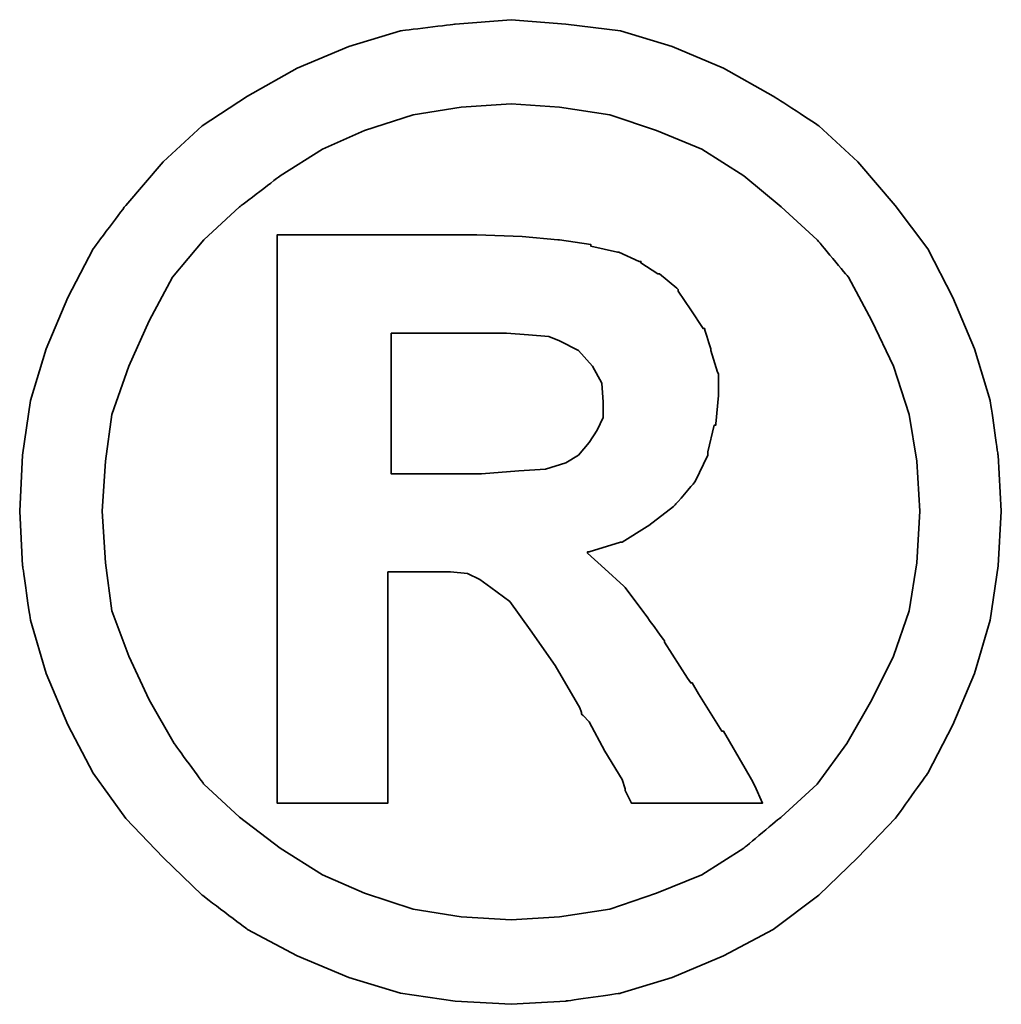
# Model space of a CAD drawing. Extents: x -237 to 740, y -170 to 153.
# Tile 50 of 53: x 712.421 to 713.068, y -115.622 to -114.972. Entities that reach past the tile are written whole.
import ezdxf

# ---------------------------------------------------------------- set-up
doc = ezdxf.new("R2010")
doc.units = 0
doc.header["$MEASUREMENT"] = 0
doc.layers.add('DIM', color=4, linetype='CONTINUOUS')
doc.layers.add('layer 1', color=7, linetype='CONTINUOUS')

# ---------------------------------------------------------------- blocks, each defined once
blk = doc.blocks.new('TBI MOTION logo(完整正式版)')
at = {"layer": 'layer 1', "color": 22, "lineweight": 35}
for points, knots in [([(81.20634, 4.98624), (81.20634, 4.98624), (81.18649, 5.32862), (81.18649, 5.32862), (81.18649, 5.32862), (81.18649, 5.32862), (81.13886, 5.66206), (81.13886, 5.66206), (81.13886, 5.66206), (81.13886, 5.66206), (81.04359, 5.97764), (81.04359, 5.97764), (81.04359, 5.97764), (81.04359, 5.97764), (80.91061, 6.29124), (80.91061, 6.29124), (80.91061, 6.29124), (80.91061, 6.29124), (80.75778, 6.58697), (80.75778, 6.58697), (80.75778, 6.58697), (80.75778, 6.58697), (80.5593, 6.85294), (80.5593, 6.85294), (80.5593, 6.85294), (80.5593, 6.85294), (80.33105, 7.1189), (80.33105, 7.1189), (80.33105, 7.1189), (80.33105, 7.1189), (80.09287, 7.33921), (80.09287, 7.33921), (80.09287, 7.33921), (80.09287, 7.33921), (79.815, 7.51982), (79.815, 7.51982), (79.815, 7.51982), (79.815, 7.51982), (79.51133, 7.69051), (79.51133, 7.69051), (79.51133, 7.69051), (79.51133, 7.69051), (79.19773, 7.8235), (79.19773, 7.8235), (79.19773, 7.8235), (79.19773, 7.8235), (78.88215, 7.91877), (78.88215, 7.91877), (78.88215, 7.91877), (78.88215, 7.91877), (78.54871, 7.95846), (78.54871, 7.95846), (78.54871, 7.95846), (78.54871, 7.95846), (78.21526, 7.98625), (78.21526, 7.98625), (78.21526, 7.98625), (78.21526, 7.98625), (77.87388, 7.95846), (77.87388, 7.95846), (77.87388, 7.95846), (77.87388, 7.95846), (77.54044, 7.91877), (77.54044, 7.91877), (77.54044, 7.91877), (77.54044, 7.91877), (77.22485, 7.8235), (77.22485, 7.8235), (77.22485, 7.8235), (77.22485, 7.8235), (76.91027, 7.69051), (76.91027, 7.69051), (76.91027, 7.69051), (76.91027, 7.69051), (76.6056, 7.51982), (76.6056, 7.51982), (76.6056, 7.51982), (76.6056, 7.51982), (76.32972, 7.33921), (76.32972, 7.33921), (76.32972, 7.33921), (76.32972, 7.33921), (76.09154, 7.1189), (76.09154, 7.1189), (76.09154, 7.1189), (76.09154, 7.1189), (75.86329, 6.85294), (75.86329, 6.85294), (75.86329, 6.85294), (75.86329, 6.85294), (75.66382, 6.58697), (75.66382, 6.58697), (75.66382, 6.58697), (75.66382, 6.58697), (75.51099, 6.29124), (75.51099, 6.29124), (75.51099, 6.29124), (75.51099, 6.29124), (75.37702, 5.97764), (75.37702, 5.97764), (75.37702, 5.97764), (75.37702, 5.97764), (75.28175, 5.66206), (75.28175, 5.66206), (75.28175, 5.66206), (75.28175, 5.66206), (75.23411, 5.32862), (75.23411, 5.32862), (75.23411, 5.32862), (75.23411, 5.32862), (75.21625, 4.98624), (75.21625, 4.98624), (75.21625, 4.98624), (75.21625, 4.98624), (75.23411, 4.6528), (75.23411, 4.6528), (75.23411, 4.6528), (75.23411, 4.6528), (75.28175, 4.32035), (75.28175, 4.32035), (75.28175, 4.32035), (75.28175, 4.32035), (75.37702, 3.99583), (75.37702, 3.99583), (75.37702, 3.99583), (75.37702, 3.99583), (75.51099, 3.68224), (75.51099, 3.68224), (75.51099, 3.68224), (75.51099, 3.68224), (75.66382, 3.38749), (75.66382, 3.38749), (75.66382, 3.38749), (75.66382, 3.38749), (75.86329, 3.10963), (75.86329, 3.10963), (75.86329, 3.10963), (75.86329, 3.10963), (76.09154, 2.87145), (76.09154, 2.87145), (76.09154, 2.87145), (76.09154, 2.87145), (76.32972, 2.6432), (76.32972, 2.6432), (76.32972, 2.6432), (76.32972, 2.6432), (76.6056, 2.43381), (76.6056, 2.43381), (76.6056, 2.43381), (76.6056, 2.43381), (76.91027, 2.27205), (76.91027, 2.27205), (76.91027, 2.27205), (76.91027, 2.27205), (77.22485, 2.13906), (77.22485, 2.13906), (77.22485, 2.13906), (77.22485, 2.13906), (77.54044, 2.0438), (77.54044, 2.0438), (77.54044, 2.0438), (77.54044, 2.0438), (77.87388, 1.99616), (77.87388, 1.99616), (77.87388, 1.99616), (77.87388, 1.99616), (78.21526, 1.97631), (78.21526, 1.97631), (78.21526, 1.97631), (78.21526, 1.97631), (78.54871, 1.99616), (78.54871, 1.99616), (78.54871, 1.99616), (78.54871, 1.99616), (78.88215, 2.0438), (78.88215, 2.0438), (78.88215, 2.0438), (78.88215, 2.0438), (79.19773, 2.13906), (79.19773, 2.13906), (79.19773, 2.13906), (79.19773, 2.13906), (79.51133, 2.27205), (79.51133, 2.27205), (79.51133, 2.27205), (79.51133, 2.27205), (79.815, 2.43381), (79.815, 2.43381), (79.815, 2.43381), (79.815, 2.43381), (80.09287, 2.6432), (80.09287, 2.6432), (80.09287, 2.6432), (80.09287, 2.6432), (80.33105, 2.87145), (80.33105, 2.87145), (80.33105, 2.87145), (80.33105, 2.87145), (80.5593, 3.10963), (80.5593, 3.10963), (80.5593, 3.10963), (80.5593, 3.10963), (80.75778, 3.38749), (80.75778, 3.38749), (80.75778, 3.38749), (80.75778, 3.38749), (80.91061, 3.68224), (80.91061, 3.68224), (80.91061, 3.68224), (80.91061, 3.68224), (81.04359, 3.99583), (81.04359, 3.99583), (81.04359, 3.99583), (81.04359, 3.99583), (81.13886, 4.32035), (81.13886, 4.32035), (81.13886, 4.32035), (81.13886, 4.32035), (81.18649, 4.6528), (81.18649, 4.6528), (81.18649, 4.6528), (81.18649, 4.6528), (81.20634, 4.98624), (81.20634, 4.98624)], [0, 0, 0, 0, 0.0178571, 0.0178571, 0.0178571, 0.0178572, 0.0357143, 0.0357143, 0.0357143, 0.0357143, 0.0535714, 0.0535714, 0.0535714, 0.0535714, 0.0714286, 0.0714286, 0.0714286, 0.0714286, 0.0892857, 0.0892857, 0.0892857, 0.0892857, 0.1071429, 0.1071429, 0.1071429, 0.1071429, 0.125, 0.125, 0.125, 0.125, 0.1428571, 0.1428571, 0.1428571, 0.1428572, 0.1607143, 0.1607143, 0.1607143, 0.1607143, 0.1785714, 0.1785714, 0.1785714, 0.1785714, 0.1964286, 0.1964286, 0.1964286, 0.1964286, 0.2142857, 0.2142857, 0.2142857, 0.2142857, 0.2321429, 0.2321429, 0.2321429, 0.2321429, 0.25, 0.25, 0.25, 0.25, 0.2678571, 0.2678571, 0.2678571, 0.2678572, 0.2857143, 0.2857143, 0.2857143, 0.2857143, 0.3035714, 0.3035714, 0.3035714, 0.3035714, 0.3214286, 0.3214286, 0.3214286, 0.3214286, 0.3392857, 0.3392857, 0.3392857, 0.3392857, 0.3571429, 0.3571429, 0.3571429, 0.3571429, 0.375, 0.375, 0.375, 0.375, 0.3928571, 0.3928571, 0.3928571, 0.3928572, 0.4107143, 0.4107143, 0.4107143, 0.4107143, 0.4285714, 0.4285714, 0.4285714, 0.4285714, 0.4464286, 0.4464286, 0.4464286, 0.4464286, 0.4642857, 0.4642857, 0.4642857, 0.4642857, 0.4821429, 0.4821429, 0.4821429, 0.4821429, 0.5, 0.5, 0.5, 0.5, 0.5178571, 0.5178571, 0.5178571, 0.5178572, 0.5357143, 0.5357143, 0.5357143, 0.5357143, 0.5535714, 0.5535714, 0.5535714, 0.5535714, 0.5714286, 0.5714286, 0.5714286, 0.5714286, 0.5892857, 0.5892857, 0.5892857, 0.5892857, 0.6071429, 0.6071429, 0.6071429, 0.6071429, 0.625, 0.625, 0.625, 0.625, 0.6428571, 0.6428571, 0.6428571, 0.6428572, 0.6607143, 0.6607143, 0.6607143, 0.6607143, 0.6785714, 0.6785714, 0.6785714, 0.6785714, 0.6964286, 0.6964286, 0.6964286, 0.6964286, 0.7142857, 0.7142857, 0.7142857, 0.7142857, 0.7321429, 0.7321429, 0.7321429, 0.7321429, 0.75, 0.75, 0.75, 0.75, 0.7678571, 0.7678571, 0.7678571, 0.7678572, 0.7857143, 0.7857143, 0.7857143, 0.7857143, 0.8035714, 0.8035714, 0.8035714, 0.8035714, 0.8214286, 0.8214286, 0.8214286, 0.8214286, 0.8392857, 0.8392857, 0.8392857, 0.8392857, 0.8571429, 0.8571429, 0.8571429, 0.8571429, 0.875, 0.875, 0.875, 0.875, 0.8928571, 0.8928571, 0.8928571, 0.8928572, 0.9107143, 0.9107143, 0.9107143, 0.9107143, 0.9285714, 0.9285714, 0.9285714, 0.9285714, 0.9464286, 0.9464286, 0.9464286, 0.9464286, 0.9642857, 0.9642857, 0.9642857, 0.9642857, 0.9821429, 0.9821429, 0.9821429, 0.9821429, 1, 1, 1, 1]), ([(80.71014, 4.98624), (80.71014, 4.98624), (80.69129, 5.29091), (80.69129, 5.29091), (80.69129, 5.29091), (80.69129, 5.29091), (80.64464, 5.57672), (80.64464, 5.57672), (80.64464, 5.57672), (80.64464, 5.57672), (80.54937, 5.87245), (80.54937, 5.87245), (80.54937, 5.87245), (80.54937, 5.87245), (80.41639, 6.14833), (80.41639, 6.14833), (80.41639, 6.14833), (80.41639, 6.14833), (80.27349, 6.41429), (80.27349, 6.41429), (80.27349, 6.41429), (80.27349, 6.41429), (80.08295, 6.64255), (80.08295, 6.64255), (80.08295, 6.64255), (80.08295, 6.64255), (79.86264, 6.84301), (79.86264, 6.84301), (79.86264, 6.84301), (79.86264, 6.84301), (79.63439, 7.03355), (79.63439, 7.03355), (79.63439, 7.03355), (79.63439, 7.03355), (79.37835, 7.1963), (79.37835, 7.1963), (79.37835, 7.1963), (79.37835, 7.1963), (79.10246, 7.30944), (79.10246, 7.30944), (79.10246, 7.30944), (79.10246, 7.30944), (78.81665, 7.40471), (78.81665, 7.40471), (78.81665, 7.40471), (78.81665, 7.40471), (78.511, 7.45234), (78.511, 7.45234), (78.511, 7.45234), (78.511, 7.45234), (78.21526, 7.47219), (78.21526, 7.47219), (78.21526, 7.47219), (78.21526, 7.47219), (77.9106, 7.45234), (77.9106, 7.45234), (77.9106, 7.45234), (77.9106, 7.45234), (77.61685, 7.40471), (77.61685, 7.40471), (77.61685, 7.40471), (77.61685, 7.40471), (77.32012, 7.30944), (77.32012, 7.30944), (77.32012, 7.30944), (77.32012, 7.30944), (77.06309, 7.1963), (77.06309, 7.1963), (77.06309, 7.1963), (77.06309, 7.1963), (76.80606, 7.03355), (76.80606, 7.03355), (76.80606, 7.03355), (76.80606, 7.03355), (76.55797, 6.84301), (76.55797, 6.84301), (76.55797, 6.84301), (76.55797, 6.84301), (76.34063, 6.64255), (76.34063, 6.64255), (76.34063, 6.64255), (76.34063, 6.64255), (76.1491, 6.41429), (76.1491, 6.41429), (76.1491, 6.41429), (76.1491, 6.41429), (76.0062, 6.14833), (76.0062, 6.14833), (76.0062, 6.14833), (76.0062, 6.14833), (75.88314, 5.87245), (75.88314, 5.87245), (75.88314, 5.87245), (75.88314, 5.87245), (75.77794, 5.57672), (75.77794, 5.57672), (75.77794, 5.57672), (75.77794, 5.57672), (75.73924, 5.29091), (75.73924, 5.29091), (75.73924, 5.29091), (75.73924, 5.29091), (75.72039, 4.98624), (75.72039, 4.98624), (75.72039, 4.98624), (75.72039, 4.98624), (75.73924, 4.67165), (75.73924, 4.67165), (75.73924, 4.67165), (75.73924, 4.67165), (75.77794, 4.37791), (75.77794, 4.37791), (75.77794, 4.37791), (75.77794, 4.37791), (75.88314, 4.10102), (75.88314, 4.10102), (75.88314, 4.10102), (75.88314, 4.10102), (76.0062, 3.83407), (76.0062, 3.83407), (76.0062, 3.83407), (76.0062, 3.83407), (76.15902, 3.56811), (76.15902, 3.56811), (76.15902, 3.56811), (76.15902, 3.56811), (76.34063, 3.32001), (76.34063, 3.32001), (76.34063, 3.32001), (76.34063, 3.32001), (76.55797, 3.11955), (76.55797, 3.11955), (76.55797, 3.11955), (76.55797, 3.11955), (76.80606, 2.92901), (76.80606, 2.92901), (76.80606, 2.92901), (76.80606, 2.92901), (77.06309, 2.76725), (77.06309, 2.76725), (77.06309, 2.76725), (77.06309, 2.76725), (77.32012, 2.65412), (77.32012, 2.65412), (77.32012, 2.65412), (77.32012, 2.65412), (77.61685, 2.55786), (77.61685, 2.55786), (77.61685, 2.55786), (77.61685, 2.55786), (77.9106, 2.51022), (77.9106, 2.51022), (77.9106, 2.51022), (77.9106, 2.51022), (78.21526, 2.49137), (78.21526, 2.49137), (78.21526, 2.49137), (78.21526, 2.49137), (78.511, 2.51022), (78.511, 2.51022), (78.511, 2.51022), (78.511, 2.51022), (78.81665, 2.55786), (78.81665, 2.55786), (78.81665, 2.55786), (78.81665, 2.55786), (79.10246, 2.65412), (79.10246, 2.65412), (79.10246, 2.65412), (79.10246, 2.65412), (79.37835, 2.76725), (79.37835, 2.76725), (79.37835, 2.76725), (79.37835, 2.76725), (79.63439, 2.92901), (79.63439, 2.92901), (79.63439, 2.92901), (79.63439, 2.92901), (79.86264, 3.11955), (79.86264, 3.11955), (79.86264, 3.11955), (79.86264, 3.11955), (80.08295, 3.32001), (80.08295, 3.32001), (80.08295, 3.32001), (80.08295, 3.32001), (80.26356, 3.56811), (80.26356, 3.56811), (80.26356, 3.56811), (80.26356, 3.56811), (80.41639, 3.83407), (80.41639, 3.83407), (80.41639, 3.83407), (80.41639, 3.83407), (80.54937, 4.10102), (80.54937, 4.10102), (80.54937, 4.10102), (80.54937, 4.10102), (80.64464, 4.37791), (80.64464, 4.37791), (80.64464, 4.37791), (80.64464, 4.37791), (80.69129, 4.67165), (80.69129, 4.67165), (80.69129, 4.67165), (80.69129, 4.67165), (80.71014, 4.98624), (80.71014, 4.98624)], [0, 0, 0, 0, 0.0192308, 0.0192308, 0.0192308, 0.0192308, 0.0384615, 0.0384615, 0.0384615, 0.0384615, 0.0576923, 0.0576923, 0.0576923, 0.0576923, 0.0769231, 0.0769231, 0.0769231, 0.0769231, 0.0961538, 0.0961538, 0.0961538, 0.0961539, 0.1153846, 0.1153846, 0.1153846, 0.1153846, 0.1346154, 0.1346154, 0.1346154, 0.1346154, 0.1538462, 0.1538462, 0.1538462, 0.1538462, 0.1730769, 0.1730769, 0.1730769, 0.1730769, 0.1923077, 0.1923077, 0.1923077, 0.1923077, 0.2115385, 0.2115385, 0.2115385, 0.2115385, 0.2307692, 0.2307692, 0.2307692, 0.2307692, 0.25, 0.25, 0.25, 0.25, 0.2692308, 0.2692308, 0.2692308, 0.2692308, 0.2884615, 0.2884615, 0.2884615, 0.2884615, 0.3076923, 0.3076923, 0.3076923, 0.3076923, 0.3269231, 0.3269231, 0.3269231, 0.3269231, 0.3461538, 0.3461538, 0.3461538, 0.3461539, 0.3653846, 0.3653846, 0.3653846, 0.3653846, 0.3846154, 0.3846154, 0.3846154, 0.3846154, 0.4038462, 0.4038462, 0.4038462, 0.4038462, 0.4230769, 0.4230769, 0.4230769, 0.4230769, 0.4423077, 0.4423077, 0.4423077, 0.4423077, 0.4615385, 0.4615385, 0.4615385, 0.4615385, 0.4807692, 0.4807692, 0.4807692, 0.4807692, 0.5, 0.5, 0.5, 0.5, 0.5192308, 0.5192308, 0.5192308, 0.5192308, 0.5384615, 0.5384615, 0.5384615, 0.5384615, 0.5576923, 0.5576923, 0.5576923, 0.5576923, 0.5769231, 0.5769231, 0.5769231, 0.5769231, 0.5961538, 0.5961538, 0.5961538, 0.5961539, 0.6153846, 0.6153846, 0.6153846, 0.6153846, 0.6346154, 0.6346154, 0.6346154, 0.6346154, 0.6538462, 0.6538462, 0.6538462, 0.6538462, 0.6730769, 0.6730769, 0.6730769, 0.6730769, 0.6923077, 0.6923077, 0.6923077, 0.6923077, 0.7115385, 0.7115385, 0.7115385, 0.7115385, 0.7307692, 0.7307692, 0.7307692, 0.7307692, 0.75, 0.75, 0.75, 0.75, 0.7692308, 0.7692308, 0.7692308, 0.7692308, 0.7884615, 0.7884615, 0.7884615, 0.7884615, 0.8076923, 0.8076923, 0.8076923, 0.8076923, 0.8269231, 0.8269231, 0.8269231, 0.8269231, 0.8461538, 0.8461538, 0.8461538, 0.8461539, 0.8653846, 0.8653846, 0.8653846, 0.8653846, 0.8846154, 0.8846154, 0.8846154, 0.8846154, 0.9038462, 0.9038462, 0.9038462, 0.9038462, 0.9230769, 0.9230769, 0.9230769, 0.9230769, 0.9423077, 0.9423077, 0.9423077, 0.9423077, 0.9615385, 0.9615385, 0.9615385, 0.9615385, 0.9807692, 0.9807692, 0.9807692, 0.9807692, 1, 1, 1, 1]), ([(76.78721, 3.2823), (76.78721, 3.2823), (76.78721, 3.32001), (76.78721, 3.32001), (76.78721, 3.32001), (76.78721, 3.32001), (76.78721, 3.42422), (76.78721, 3.42422), (76.78721, 3.42422), (76.78721, 3.42422), (76.78721, 3.59689), (76.78721, 3.59689), (76.78721, 3.59689), (76.78721, 3.59689), (76.78721, 3.80529), (76.78721, 3.80529), (76.78721, 3.80529), (76.78721, 3.80529), (76.78721, 4.0524), (76.78721, 4.0524), (76.78721, 4.0524), (76.78721, 4.0524), (76.78721, 4.32035), (76.78721, 4.32035), (76.78721, 4.32035), (76.78721, 4.32035), (76.78721, 4.92868), (76.78721, 4.92868), (76.78721, 4.92868), (76.78721, 4.92868), (76.78721, 5.53801), (76.78721, 5.53801), (76.78721, 5.53801), (76.78721, 5.53801), (76.78721, 5.82482), (76.78721, 5.82482), (76.78721, 5.82482), (76.78721, 5.82482), (76.78721, 6.07291), (76.78721, 6.07291), (76.78721, 6.07291), (76.78721, 6.07291), (76.78721, 6.30017), (76.78721, 6.30017), (76.78721, 6.30017), (76.78721, 6.30017), (76.78721, 6.45399), (76.78721, 6.45399), (76.78721, 6.45399), (76.78721, 6.45399), (76.78721, 6.5572), (76.78721, 6.5572), (76.78721, 6.5572), (76.78721, 6.5572), (76.78721, 6.59689), (76.78721, 6.59689), (76.78721, 6.59689), (76.78721, 6.59689), (76.78721, 6.67232), (76.78721, 6.67232), (76.78721, 6.67232), (76.78721, 6.67232), (76.8537, 6.67232), (76.8537, 6.67232), (76.8537, 6.67232), (76.8537, 6.67232), (76.87355, 6.67232), (76.87355, 6.67232), (76.87355, 6.67232), (76.87355, 6.67232), (76.91027, 6.67232), (76.91027, 6.67232), (76.91027, 6.67232), (76.91027, 6.67232), (77.04424, 6.67232), (77.04424, 6.67232), (77.04424, 6.67232), (77.04424, 6.67232), (77.22485, 6.67232), (77.22485, 6.67232), (77.22485, 6.67232), (77.22485, 6.67232), (77.43524, 6.67232), (77.43524, 6.67232), (77.43524, 6.67232), (77.43524, 6.67232), (77.65357, 6.67232), (77.65357, 6.67232), (77.65357, 6.67232), (77.65357, 6.67232), (77.82625, 6.67232), (77.82625, 6.67232), (77.82625, 6.67232), (77.82625, 6.67232), (77.94037, 6.67232), (77.94037, 6.67232), (77.94037, 6.67232), (77.94037, 6.67232), (77.97709, 6.67232), (77.97709, 6.67232), (77.97709, 6.67232), (77.97709, 6.67232), (77.99694, 6.67232), (77.99694, 6.67232), (77.99694, 6.67232), (77.99694, 6.67232), (78.00686, 6.67232), (78.00686, 6.67232), (78.00686, 6.67232), (78.00686, 6.67232), (78.28275, 6.6624), (78.28275, 6.6624), (78.28275, 6.6624), (78.28275, 6.6624), (78.50107, 6.64255), (78.50107, 6.64255), (78.50107, 6.64255), (78.50107, 6.64255), (78.511, 6.64255), (78.511, 6.64255), (78.511, 6.64255), (78.511, 6.64255), (78.70154, 6.61476), (78.70154, 6.61476), (78.70154, 6.61476), (78.70154, 6.61476), (78.70154, 6.60483), (78.70154, 6.60483), (78.70154, 6.60483), (78.70154, 6.60483), (78.86429, 6.56713), (78.86429, 6.56713), (78.86429, 6.56713), (78.86429, 6.56713), (78.87223, 6.56713), (78.87223, 6.56713), (78.87223, 6.56713), (78.87223, 6.56713), (78.99727, 6.51056), (78.99727, 6.51056), (78.99727, 6.51056), (78.99727, 6.51056), (79.00719, 6.51056), (79.00719, 6.51056), (79.00719, 6.51056), (79.00719, 6.51056), (79.00719, 6.50162), (79.00719, 6.50162), (79.00719, 6.50162), (79.00719, 6.50162), (79.1104, 6.43415), (79.1104, 6.43415), (79.1104, 6.43415), (79.1104, 6.43415), (79.12132, 6.43415), (79.12132, 6.43415), (79.12132, 6.43415), (79.12132, 6.43415), (79.22552, 6.34781), (79.22552, 6.34781), (79.22552, 6.34781), (79.22552, 6.34781), (79.23544, 6.33888), (79.23544, 6.33888), (79.23544, 6.33888), (79.23544, 6.33888), (79.23544, 6.32895), (79.23544, 6.32895), (79.23544, 6.32895), (79.23544, 6.32895), (79.31087, 6.21483), (79.31087, 6.21483), (79.31087, 6.21483), (79.31087, 6.21483), (79.38629, 6.1007), (79.38629, 6.1007), (79.38629, 6.1007), (79.38629, 6.1007), (79.3972, 6.1007), (79.3972, 6.1007), (79.3972, 6.1007), (79.3972, 6.1007), (79.3972, 6.09078), (79.3972, 6.09078), (79.3972, 6.09078), (79.3972, 6.09078), (79.43392, 5.97764), (79.43392, 5.97764), (79.43392, 5.97764), (79.43392, 5.97764), (79.43392, 5.96772), (79.43392, 5.96772), (79.43392, 5.96772), (79.43392, 5.96772), (79.47362, 5.83474), (79.47362, 5.83474), (79.47362, 5.83474), (79.47362, 5.83474), (79.48156, 5.82482), (79.48156, 5.82482), (79.48156, 5.82482), (79.48156, 5.82482), (79.48156, 5.69977), (79.48156, 5.69977), (79.48156, 5.69977), (79.48156, 5.69977), (79.48156, 5.69183), (79.48156, 5.69183), (79.48156, 5.69183), (79.48156, 5.69183), (79.4637, 5.51915), (79.4637, 5.51915), (79.4637, 5.51915), (79.4637, 5.51915), (79.4637, 5.51122), (79.4637, 5.51122), (79.4637, 5.51122), (79.4637, 5.51122), (79.45377, 5.51122), (79.45377, 5.51122), (79.45377, 5.51122), (79.45377, 5.51122), (79.41507, 5.34847), (79.41507, 5.34847), (79.41507, 5.34847), (79.41507, 5.34847), (79.41507, 5.33854), (79.41507, 5.33854), (79.41507, 5.33854), (79.41507, 5.33854), (79.41507, 5.32862), (79.41507, 5.32862), (79.41507, 5.32862), (79.41507, 5.32862), (79.33865, 5.16785), (79.33865, 5.16785), (79.33865, 5.16785), (79.33865, 5.16785), (79.33071, 5.15693), (79.33071, 5.15693), (79.33071, 5.15693), (79.33071, 5.15693), (79.2156, 5.02495), (79.2156, 5.02495), (79.2156, 5.02495), (79.2156, 5.02495), (79.20567, 5.01502), (79.20567, 5.01502), (79.20567, 5.01502), (79.20567, 5.01502), (79.05483, 4.89991), (79.05483, 4.89991), (79.05483, 4.89991), (79.05483, 4.89991), (79.04491, 4.89197), (79.04491, 4.89197), (79.04491, 4.89197), (79.04491, 4.89197), (78.89208, 4.7967), (78.89208, 4.7967), (78.89208, 4.7967), (78.89208, 4.7967), (78.88215, 4.7967), (78.88215, 4.7967), (78.88215, 4.7967), (78.88215, 4.7967), (78.69161, 4.73913), (78.69161, 4.73913), (78.69161, 4.73913), (78.69161, 4.73913), (78.68169, 4.73913), (78.68169, 4.73913), (78.68169, 4.73913), (78.68169, 4.73913), (78.68169, 4.72921), (78.68169, 4.72921), (78.68169, 4.72921), (78.68169, 4.72921), (78.78688, 4.63394), (78.78688, 4.63394), (78.78688, 4.63394), (78.78688, 4.63394), (78.902, 4.52875), (78.902, 4.52875), (78.902, 4.52875), (78.902, 4.52875), (78.91093, 4.52081), (78.91093, 4.52081), (78.91093, 4.52081), (78.91093, 4.52081), (79.02506, 4.36798), (79.02506, 4.36798), (79.02506, 4.36798), (79.02506, 4.36798), (79.1501, 4.1953), (79.1501, 4.1953), (79.1501, 4.1953), (79.1501, 4.1953), (79.1501, 4.18736), (79.1501, 4.18736), (79.1501, 4.18736), (79.1501, 4.18736), (79.29201, 3.96705), (79.29201, 3.96705), (79.29201, 3.96705), (79.29201, 3.96705), (79.31087, 3.93828), (79.31087, 3.93828), (79.31087, 3.93828), (79.31087, 3.93828), (79.32079, 3.93828), (79.32079, 3.93828), (79.32079, 3.93828), (79.32079, 3.93828), (79.3585, 3.87178), (79.3585, 3.87178), (79.3585, 3.87178), (79.3585, 3.87178), (79.50141, 3.64353), (79.50141, 3.64353), (79.50141, 3.64353), (79.50141, 3.64353), (79.51133, 3.64353), (79.51133, 3.64353), (79.51133, 3.64353), (79.51133, 3.64353), (79.64431, 3.41528), (79.64431, 3.41528), (79.64431, 3.41528), (79.64431, 3.41528), (79.68202, 3.3478), (79.68202, 3.3478), (79.68202, 3.3478), (79.68202, 3.3478), (79.70187, 3.31009), (79.70187, 3.31009), (79.70187, 3.31009), (79.70187, 3.31009), (79.7495, 3.2049), (79.7495, 3.2049), (79.7495, 3.2049), (79.7495, 3.2049), (79.64431, 3.2049), (79.64431, 3.2049), (79.64431, 3.2049), (79.64431, 3.2049), (79.62546, 3.2049), (79.62546, 3.2049), (79.62546, 3.2049), (79.62546, 3.2049), (79.53912, 3.2049), (79.53912, 3.2049), (79.53912, 3.2049), (79.53912, 3.2049), (79.31087, 3.2049), (79.31087, 3.2049), (79.31087, 3.2049), (79.31087, 3.2049), (79.08262, 3.2049), (79.08262, 3.2049), (79.08262, 3.2049), (79.08262, 3.2049), (79.00719, 3.2049), (79.00719, 3.2049), (79.00719, 3.2049), (79.00719, 3.2049), (78.98735, 3.2049), (78.98735, 3.2049), (78.98735, 3.2049), (78.98735, 3.2049), (78.94964, 3.2049), (78.94964, 3.2049), (78.94964, 3.2049), (78.94964, 3.2049), (78.92979, 3.24459), (78.92979, 3.24459), (78.92979, 3.24459), (78.92979, 3.24459), (78.91093, 3.2823), (78.91093, 3.2823), (78.91093, 3.2823), (78.91093, 3.2823), (78.91093, 3.29223), (78.91093, 3.29223), (78.91093, 3.29223), (78.91093, 3.29223), (78.89208, 3.3478), (78.89208, 3.3478), (78.89208, 3.3478), (78.89208, 3.3478), (78.78688, 3.52048), (78.78688, 3.52048), (78.78688, 3.52048), (78.78688, 3.52048), (78.69161, 3.7001), (78.69161, 3.7001), (78.69161, 3.7001), (78.69161, 3.7001), (78.6539, 3.7388), (78.6539, 3.7388), (78.6539, 3.7388), (78.6539, 3.7388), (78.64398, 3.74873), (78.64398, 3.74873), (78.64398, 3.74873), (78.64398, 3.74873), (78.64398, 3.75766), (78.64398, 3.75766), (78.64398, 3.75766), (78.64398, 3.75766), (78.63405, 3.78644), (78.63405, 3.78644), (78.63405, 3.78644), (78.63405, 3.78644), (78.48321, 4.04347), (78.48321, 4.04347), (78.48321, 4.04347), (78.48321, 4.04347), (78.33038, 4.2618), (78.33038, 4.2618), (78.33038, 4.2618), (78.33038, 4.2618), (78.20732, 4.43447), (78.20732, 4.43447), (78.20732, 4.43447), (78.20732, 4.43447), (78.09221, 4.52081), (78.09221, 4.52081), (78.09221, 4.52081), (78.09221, 4.52081), (78.02472, 4.56845), (78.02472, 4.56845), (78.02472, 4.56845), (78.02472, 4.56845), (77.9493, 4.60616), (77.9493, 4.60616), (77.9493, 4.60616), (77.9493, 4.60616), (77.8451, 4.61608), (77.8451, 4.61608), (77.8451, 4.61608), (77.8451, 4.61608), (77.71113, 4.61608), (77.71113, 4.61608), (77.71113, 4.61608), (77.71113, 4.61608), (77.69128, 4.61608), (77.69128, 4.61608), (77.69128, 4.61608), (77.69128, 4.61608), (77.67342, 4.61608), (77.67342, 4.61608), (77.67342, 4.61608), (77.67342, 4.61608), (77.5583, 4.61608), (77.5583, 4.61608), (77.5583, 4.61608), (77.5583, 4.61608), (77.46303, 4.61608), (77.46303, 4.61608), (77.46303, 4.61608), (77.46303, 4.61608), (77.46303, 4.54761), (77.46303, 4.54761), (77.46303, 4.54761), (77.46303, 4.54761), (77.46303, 4.47318), (77.46303, 4.47318), (77.46303, 4.47318), (77.46303, 4.47318), (77.46303, 4.24294), (77.46303, 4.24294), (77.46303, 4.24294), (77.46303, 4.24294), (77.46303, 3.99583), (77.46303, 3.99583), (77.46303, 3.99583), (77.46303, 3.99583), (77.46303, 3.72888), (77.46303, 3.72888), (77.46303, 3.72888), (77.46303, 3.72888), (77.46303, 3.51055), (77.46303, 3.51055), (77.46303, 3.51055), (77.46303, 3.51055), (77.46303, 3.42422), (77.46303, 3.42422), (77.46303, 3.42422), (77.46303, 3.42422), (77.46303, 3.35773), (77.46303, 3.35773), (77.46303, 3.35773), (77.46303, 3.35773), (77.46303, 3.30017), (77.46303, 3.30017), (77.46303, 3.30017), (77.46303, 3.30017), (77.46303, 3.2823), (77.46303, 3.2823), (77.46303, 3.2823), (77.46303, 3.2823), (77.46303, 3.2049), (77.46303, 3.2049), (77.46303, 3.2049), (77.46303, 3.2049), (77.39753, 3.2049), (77.39753, 3.2049), (77.39753, 3.2049), (77.39753, 3.2049), (77.37768, 3.2049), (77.37768, 3.2049), (77.37768, 3.2049), (77.37768, 3.2049), (77.32012, 3.2049), (77.32012, 3.2049), (77.32012, 3.2049), (77.32012, 3.2049), (77.12165, 3.2049), (77.12165, 3.2049), (77.12165, 3.2049), (77.12165, 3.2049), (76.94897, 3.2049), (76.94897, 3.2049), (76.94897, 3.2049), (76.94897, 3.2049), (76.8924, 3.2049), (76.8924, 3.2049), (76.8924, 3.2049), (76.8924, 3.2049), (76.8537, 3.2049), (76.8537, 3.2049), (76.8537, 3.2049), (76.8537, 3.2049), (76.78721, 3.2049), (76.78721, 3.2049), (76.78721, 3.2049), (76.78721, 3.2049), (76.78721, 3.2823), (76.78721, 3.2823)], [0, 0, 0, 0, 0.0074074, 0.0074074, 0.0074074, 0.0074074, 0.0148148, 0.0148148, 0.0148148, 0.0148148, 0.0222222, 0.0222222, 0.0222222, 0.0222222, 0.0296296, 0.0296296, 0.0296296, 0.0296296, 0.037037, 0.037037, 0.037037, 0.037037, 0.0444444, 0.0444444, 0.0444444, 0.0444445, 0.0518519, 0.0518519, 0.0518519, 0.0518519, 0.0592593, 0.0592593, 0.0592593, 0.0592593, 0.0666667, 0.0666667, 0.0666667, 0.0666667, 0.0740741, 0.0740741, 0.0740741, 0.0740741, 0.0814815, 0.0814815, 0.0814815, 0.0814815, 0.0888889, 0.0888889, 0.0888889, 0.0888889, 0.0962963, 0.0962963, 0.0962963, 0.0962963, 0.1037037, 0.1037037, 0.1037037, 0.1037037, 0.1111111, 0.1111111, 0.1111111, 0.1111111, 0.1185185, 0.1185185, 0.1185185, 0.1185185, 0.1259259, 0.1259259, 0.1259259, 0.1259259, 0.1333333, 0.1333333, 0.1333333, 0.1333333, 0.1407407, 0.1407407, 0.1407407, 0.1407408, 0.1481481, 0.1481481, 0.1481481, 0.1481482, 0.1555556, 0.1555556, 0.1555556, 0.1555556, 0.162963, 0.162963, 0.162963, 0.162963, 0.1703704, 0.1703704, 0.1703704, 0.1703704, 0.1777778, 0.1777778, 0.1777778, 0.1777778, 0.1851852, 0.1851852, 0.1851852, 0.1851852, 0.1925926, 0.1925926, 0.1925926, 0.1925926, 0.2, 0.2, 0.2, 0.2, 0.2074074, 0.2074074, 0.2074074, 0.2074074, 0.2148148, 0.2148148, 0.2148148, 0.2148148, 0.2222222, 0.2222222, 0.2222222, 0.2222222, 0.2296296, 0.2296296, 0.2296296, 0.2296296, 0.237037, 0.237037, 0.237037, 0.237037, 0.2444444, 0.2444444, 0.2444444, 0.2444445, 0.2518519, 0.2518519, 0.2518519, 0.2518519, 0.2592593, 0.2592593, 0.2592593, 0.2592593, 0.2666667, 0.2666667, 0.2666667, 0.2666667, 0.2740741, 0.2740741, 0.2740741, 0.2740741, 0.2814815, 0.2814815, 0.2814815, 0.2814815, 0.2888889, 0.2888889, 0.2888889, 0.2888889, 0.2962963, 0.2962963, 0.2962963, 0.2962963, 0.3037037, 0.3037037, 0.3037037, 0.3037037, 0.3111111, 0.3111111, 0.3111111, 0.3111111, 0.3185185, 0.3185185, 0.3185185, 0.3185185, 0.3259259, 0.3259259, 0.3259259, 0.3259259, 0.3333333, 0.3333333, 0.3333333, 0.3333333, 0.3407407, 0.3407407, 0.3407407, 0.3407408, 0.3481481, 0.3481481, 0.3481481, 0.3481482, 0.3555556, 0.3555556, 0.3555556, 0.3555556, 0.362963, 0.362963, 0.362963, 0.362963, 0.3703704, 0.3703704, 0.3703704, 0.3703704, 0.3777778, 0.3777778, 0.3777778, 0.3777778, 0.3851852, 0.3851852, 0.3851852, 0.3851852, 0.3925926, 0.3925926, 0.3925926, 0.3925926, 0.4, 0.4, 0.4, 0.4, 0.4074074, 0.4074074, 0.4074074, 0.4074074, 0.4148148, 0.4148148, 0.4148148, 0.4148148, 0.4222222, 0.4222222, 0.4222222, 0.4222222, 0.4296296, 0.4296296, 0.4296296, 0.4296296, 0.437037, 0.437037, 0.437037, 0.437037, 0.4444444, 0.4444444, 0.4444444, 0.4444445, 0.4518519, 0.4518519, 0.4518519, 0.4518519, 0.4592593, 0.4592593, 0.4592593, 0.4592593, 0.4666667, 0.4666667, 0.4666667, 0.4666667, 0.4740741, 0.4740741, 0.4740741, 0.4740741, 0.4814815, 0.4814815, 0.4814815, 0.4814815, 0.4888889, 0.4888889, 0.4888889, 0.4888889, 0.4962963, 0.4962963, 0.4962963, 0.4962963, 0.5037037, 0.5037037, 0.5037037, 0.5037037, 0.5111111, 0.5111111, 0.5111111, 0.5111111, 0.5185185, 0.5185185, 0.5185185, 0.5185185, 0.5259259, 0.5259259, 0.5259259, 0.5259259, 0.5333333, 0.5333333, 0.5333333, 0.5333333, 0.5407407, 0.5407407, 0.5407407, 0.5407408, 0.5481481, 0.5481481, 0.5481481, 0.5481482, 0.5555556, 0.5555556, 0.5555556, 0.5555556, 0.562963, 0.562963, 0.562963, 0.562963, 0.5703704, 0.5703704, 0.5703704, 0.5703704, 0.5777778, 0.5777778, 0.5777778, 0.5777778, 0.5851852, 0.5851852, 0.5851852, 0.5851852, 0.5925926, 0.5925926, 0.5925926, 0.5925926, 0.6, 0.6, 0.6, 0.6, 0.6074074, 0.6074074, 0.6074074, 0.6074074, 0.6148148, 0.6148148, 0.6148148, 0.6148148, 0.6222222, 0.6222222, 0.6222222, 0.6222222, 0.6296296, 0.6296296, 0.6296296, 0.6296296, 0.637037, 0.637037, 0.637037, 0.637037, 0.6444444, 0.6444444, 0.6444444, 0.6444445, 0.6518519, 0.6518519, 0.6518519, 0.6518519, 0.6592593, 0.6592593, 0.6592593, 0.6592593, 0.6666667, 0.6666667, 0.6666667, 0.6666667, 0.6740741, 0.6740741, 0.6740741, 0.6740741, 0.6814815, 0.6814815, 0.6814815, 0.6814815, 0.6888889, 0.6888889, 0.6888889, 0.6888889, 0.6962963, 0.6962963, 0.6962963, 0.6962963, 0.7037037, 0.7037037, 0.7037037, 0.7037037, 0.7111111, 0.7111111, 0.7111111, 0.7111111, 0.7185185, 0.7185185, 0.7185185, 0.7185185, 0.7259259, 0.7259259, 0.7259259, 0.7259259, 0.7333333, 0.7333333, 0.7333333, 0.7333333, 0.7407407, 0.7407407, 0.7407407, 0.7407408, 0.7481481, 0.7481481, 0.7481481, 0.7481482, 0.7555556, 0.7555556, 0.7555556, 0.7555556, 0.762963, 0.762963, 0.762963, 0.762963, 0.7703704, 0.7703704, 0.7703704, 0.7703704, 0.7777778, 0.7777778, 0.7777778, 0.7777778, 0.7851852, 0.7851852, 0.7851852, 0.7851852, 0.7925926, 0.7925926, 0.7925926, 0.7925926, 0.8, 0.8, 0.8, 0.8, 0.8074074, 0.8074074, 0.8074074, 0.8074074, 0.8148148, 0.8148148, 0.8148148, 0.8148148, 0.8222222, 0.8222222, 0.8222222, 0.8222222, 0.8296296, 0.8296296, 0.8296296, 0.8296296, 0.837037, 0.837037, 0.837037, 0.837037, 0.8444444, 0.8444444, 0.8444444, 0.8444445, 0.8518519, 0.8518519, 0.8518519, 0.8518519, 0.8592593, 0.8592593, 0.8592593, 0.8592593, 0.8666667, 0.8666667, 0.8666667, 0.8666667, 0.8740741, 0.8740741, 0.8740741, 0.8740741, 0.8814815, 0.8814815, 0.8814815, 0.8814815, 0.8888889, 0.8888889, 0.8888889, 0.8888889, 0.8962963, 0.8962963, 0.8962963, 0.8962963, 0.9037037, 0.9037037, 0.9037037, 0.9037037, 0.9111111, 0.9111111, 0.9111111, 0.9111111, 0.9185185, 0.9185185, 0.9185185, 0.9185185, 0.9259259, 0.9259259, 0.9259259, 0.9259259, 0.9333333, 0.9333333, 0.9333333, 0.9333333, 0.9407407, 0.9407407, 0.9407407, 0.9407408, 0.9481481, 0.9481481, 0.9481481, 0.9481482, 0.9555556, 0.9555556, 0.9555556, 0.9555556, 0.962963, 0.962963, 0.962963, 0.962963, 0.9703704, 0.9703704, 0.9703704, 0.9703704, 0.9777778, 0.9777778, 0.9777778, 0.9777778, 0.9851852, 0.9851852, 0.9851852, 0.9851852, 0.9925926, 0.9925926, 0.9925926, 0.9925926, 1, 1, 1, 1]), ([(77.48288, 6.07291), (77.48288, 6.07291), (77.48288, 5.99551), (77.48288, 5.99551), (77.48288, 5.99551), (77.48288, 5.99551), (77.48288, 5.82482), (77.48288, 5.82482), (77.48288, 5.82482), (77.48288, 5.82482), (77.48288, 5.63328), (77.48288, 5.63328), (77.48288, 5.63328), (77.48288, 5.63328), (77.48288, 5.46358), (77.48288, 5.46358), (77.48288, 5.46358), (77.48288, 5.46358), (77.48288, 5.29091), (77.48288, 5.29091), (77.48288, 5.29091), (77.48288, 5.29091), (77.48288, 5.21449), (77.48288, 5.21449), (77.48288, 5.21449), (77.48288, 5.21449), (77.50074, 5.21449), (77.50074, 5.21449), (77.50074, 5.21449), (77.50074, 5.21449), (77.71113, 5.21449), (77.71113, 5.21449), (77.71113, 5.21449), (77.71113, 5.21449), (77.94037, 5.21449), (77.94037, 5.21449), (77.94037, 5.21449), (77.94037, 5.21449), (78.01579, 5.21449), (78.01579, 5.21449), (78.01579, 5.21449), (78.01579, 5.21449), (78.03465, 5.21449), (78.03465, 5.21449), (78.03465, 5.21449), (78.03465, 5.21449), (78.2629, 5.23335), (78.2629, 5.23335), (78.2629, 5.23335), (78.2629, 5.23335), (78.42565, 5.24327), (78.42565, 5.24327), (78.42565, 5.24327), (78.42565, 5.24327), (78.54871, 5.28098), (78.54871, 5.28098), (78.54871, 5.28098), (78.54871, 5.28098), (78.62611, 5.32862), (78.62611, 5.32862), (78.62611, 5.32862), (78.62611, 5.32862), (78.69161, 5.40503), (78.69161, 5.40503), (78.69161, 5.40503), (78.69161, 5.40503), (78.73925, 5.48145), (78.73925, 5.48145), (78.73925, 5.48145), (78.73925, 5.48145), (78.77696, 5.55885), (78.77696, 5.55885), (78.77696, 5.55885), (78.77696, 5.55885), (78.77696, 5.65214), (78.77696, 5.65214), (78.77696, 5.65214), (78.77696, 5.65214), (78.76902, 5.76726), (78.76902, 5.76726), (78.76902, 5.76726), (78.76902, 5.76726), (78.71146, 5.87245), (78.71146, 5.87245), (78.71146, 5.87245), (78.71146, 5.87245), (78.62611, 5.96772), (78.62611, 5.96772), (78.62611, 5.96772), (78.62611, 5.96772), (78.511, 6.02528), (78.511, 6.02528), (78.511, 6.02528), (78.511, 6.02528), (78.44451, 6.05306), (78.44451, 6.05306), (78.44451, 6.05306), (78.44451, 6.05306), (78.32046, 6.06299), (78.32046, 6.06299), (78.32046, 6.06299), (78.32046, 6.06299), (78.18748, 6.07291), (78.18748, 6.07291), (78.18748, 6.07291), (78.18748, 6.07291), (77.99694, 6.07291), (77.99694, 6.07291), (77.99694, 6.07291), (77.99694, 6.07291), (77.97709, 6.07291), (77.97709, 6.07291), (77.97709, 6.07291), (77.97709, 6.07291), (77.90167, 6.07291), (77.90167, 6.07291), (77.90167, 6.07291), (77.90167, 6.07291), (77.69128, 6.07291), (77.69128, 6.07291), (77.69128, 6.07291), (77.69128, 6.07291), (77.50074, 6.07291), (77.50074, 6.07291), (77.50074, 6.07291), (77.50074, 6.07291), (77.48288, 6.07291), (77.48288, 6.07291)], [0, 0, 0, 0, 0.03125, 0.03125, 0.03125, 0.03125, 0.0625, 0.0625, 0.0625, 0.0625, 0.09375, 0.09375, 0.09375, 0.09375, 0.125, 0.125, 0.125, 0.125, 0.15625, 0.15625, 0.15625, 0.15625, 0.1875, 0.1875, 0.1875, 0.1875, 0.21875, 0.21875, 0.21875, 0.21875, 0.25, 0.25, 0.25, 0.25, 0.28125, 0.28125, 0.28125, 0.28125, 0.3125, 0.3125, 0.3125, 0.3125, 0.34375, 0.34375, 0.34375, 0.34375, 0.375, 0.375, 0.375, 0.375, 0.40625, 0.40625, 0.40625, 0.40625, 0.4375, 0.4375, 0.4375, 0.4375, 0.46875, 0.46875, 0.46875, 0.46875, 0.5, 0.5, 0.5, 0.5, 0.53125, 0.53125, 0.53125, 0.53125, 0.5625, 0.5625, 0.5625, 0.5625, 0.59375, 0.59375, 0.59375, 0.59375, 0.625, 0.625, 0.625, 0.625, 0.65625, 0.65625, 0.65625, 0.65625, 0.6875, 0.6875, 0.6875, 0.6875, 0.71875, 0.71875, 0.71875, 0.71875, 0.75, 0.75, 0.75, 0.75, 0.78125, 0.78125, 0.78125, 0.78125, 0.8125, 0.8125, 0.8125, 0.8125, 0.84375, 0.84375, 0.84375, 0.84375, 0.875, 0.875, 0.875, 0.875, 0.90625, 0.90625, 0.90625, 0.90625, 0.9375, 0.9375, 0.9375, 0.9375, 0.96875, 0.96875, 0.96875, 0.96875, 1, 1, 1, 1])]:
    blk.add_open_spline(points, degree=3, knots=knots, dxfattribs=at)

msp = doc.modelspace()

# ---------------------------------------------------------------- block references
at = {"layer": 'DIM', "xscale": 0.1079999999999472, "yscale": 0.1079999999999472, "zscale": 0.1079999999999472}
msp.add_blockref('TBI MOTION logo(完整正式版)', (704.29739, -115.83501), dxfattribs=at)

doc.saveas('drawing.dxf')
